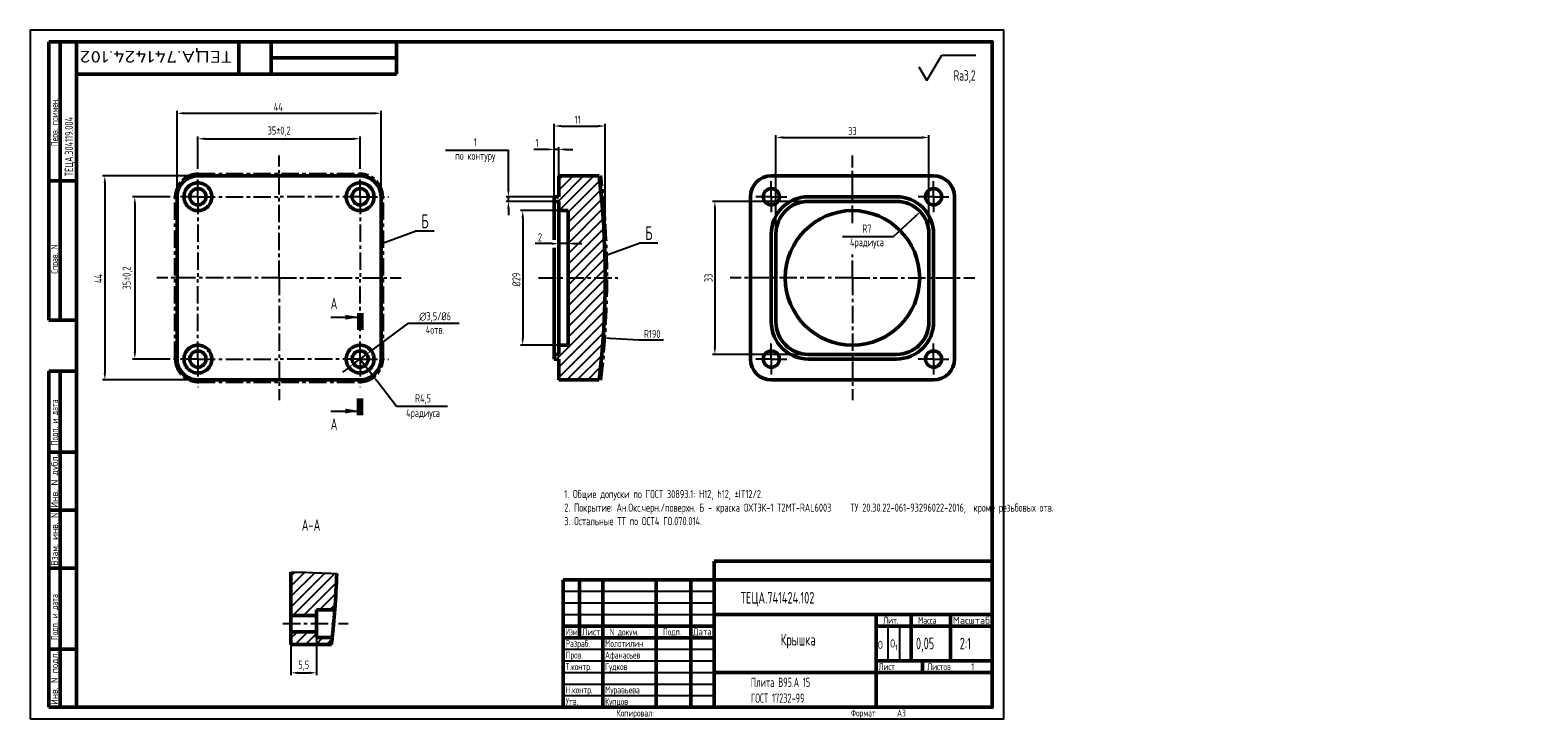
# Model space of a CAD drawing. Header units: millimetres. Extents: x 0 to 650, y 0 to 297.
import ezdxf
from ezdxf.enums import TextEntityAlignment as Align

# ---------------------------------------------------------------- set-up
doc = ezdxf.new("R2010")
doc.units = ezdxf.units.MM
doc.header["$LTSCALE"] = 3
doc.header["$PDMODE"] = 35
doc.linetypes.add('CENTERX2', pattern=[4, 2.5, -0.5, 0.5, -0.5])
for name, color, linetype in [('Оси', 6, 'CENTERX2'), ('Размеры', 5, 'Continuous'), ('Тонкие', 12, 'Continuous')]:
    doc.layers.add(name, color=color, linetype=linetype)
doc.layers.add('Толстые', color=7, linetype='Continuous', lineweight=50)
doc.styles.add('ЕСКД', font='eskd15.shx', dxfattribs={"width": 0.8})
doc.dimstyles.new('ЕСКД', dxfattribs={"dimtxt": 3.5, "dimasz": 3, "dimexe": 1, "dimexo": 0, "dimgap": 1, "dimtad": 1, "dimtoh": 1, "dimlfac": 0.5, "dimtxsty": 'ЕСКД', "dimcen": 0, "dimazin": 2, "dimtfac": 1, "dimtmove": 0, "dimatfit": 3, "dimfxl": 1, "dimtolj": 1, "dimarcsym": 0})
doc.dimstyles.new('ЕСКД$0', dxfattribs={"dimtxt": 3.5, "dimasz": 3, "dimexe": 1, "dimexo": 0, "dimgap": 1, "dimtad": 1, "dimtoh": 1, "dimdec": 1, "dimlfac": 0.5, "dimtxsty": 'ЕСКД', "dimcen": 0, "dimazin": 2, "dimtfac": 1, "dimtdec": 1, "dimtmove": 0, "dimatfit": 3, "dimfxl": 1, "dimtolj": 1, "dimarcsym": 0})
doc.dimstyles.new('ЕСКД$3', dxfattribs={"dimtxt": 3.5, "dimasz": 3, "dimexe": 1, "dimexo": 0, "dimgap": 1, "dimtad": 1, "dimtoh": 1, "dimlfac": 0.5, "dimtxsty": 'ЕСКД', "dimcen": 0, "dimazin": 2, "dimtfac": 1, "dimtmove": 0, "dimatfit": 2, "dimfxl": 1, "dimtolj": 1, "dimarcsym": 0})

# ---------------------------------------------------------------- blocks, each defined once
blk = doc.blocks.new('*D52')
at = {"layer": 'Defpoints', "color": 0, "transparency": 16777216}
for p in [(151.36, 261.15), (63.36, 225.16), (151.36, 225.16)]:
    blk.add_point(p, dxfattribs=at)
at = {"layer": 'Размеры', "color": 0, "lineweight": -2, "transparency": 16777216}
for p, q in [((63.36, 225.16), (63.36, 262.15)), ((66.36, 261.15), (148.36, 261.15)), ((151.36, 225.16), (151.36, 262.15))]:
    blk.add_line(p, q, dxfattribs=at)
at = {"layer": 'Размеры', "color": 0, "transparency": 16777216}
for points in [[(66.36, 261.65), (66.36, 260.65), (63.36, 261.15)], [(148.36, 261.65), (148.36, 260.65), (151.36, 261.15)]]:
    blk.add_solid(points, dxfattribs=at)
at = {"layer": 'Размеры', "color": 0, "transparency": 16777216, "insert": (107.03, 263.9), "char_height": 3.5, "attachment_point": 5, "style": 'ЕСКД'}
blk.add_mtext('\\A1;44', dxfattribs=at)
blk = doc.blocks.new('*D53')
at = {"layer": 'Defpoints', "color": 0, "transparency": 16777216}
for p in [(72.36, 234.16), (32.21, 146.16), (72.36, 146.16)]:
    blk.add_point(p, dxfattribs=at)
at = {"layer": 'Размеры', "color": 0, "lineweight": -2, "transparency": 16777216}
for p, q in [((72.36, 234.16), (31.21, 234.16)), ((32.21, 231.16), (32.21, 149.16)), ((72.36, 146.16), (31.21, 146.16))]:
    blk.add_line(p, q, dxfattribs=at)
at = {"layer": 'Размеры', "color": 0, "transparency": 16777216}
for points in [[(31.71, 231.16), (32.71, 231.16), (32.21, 234.16)], [(31.71, 149.16), (32.71, 149.16), (32.21, 146.16)]]:
    blk.add_solid(points, dxfattribs=at)
at = {"layer": 'Размеры', "color": 0, "transparency": 16777216, "insert": (29.46, 189.86), "char_height": 3.5, "attachment_point": 5, "rotation": 90, "style": 'ЕСКД'}
blk.add_mtext('\\A1;44', dxfattribs=at)
blk = doc.blocks.new('*D54')
at = {"layer": 'Defpoints', "color": 0, "transparency": 16777216}
for p in [(60.2, 225.16), (45.15, 155.16), (60.2, 155.16)]:
    blk.add_point(p, dxfattribs=at)
at = {"layer": 'Размеры', "color": 0, "lineweight": -2, "transparency": 16777216}
for p, q in [((60.2, 225.16), (44.15, 225.16)), ((45.15, 222.16), (45.15, 158.16)), ((60.2, 155.16), (44.15, 155.16))]:
    blk.add_line(p, q, dxfattribs=at)
at = {"layer": 'Размеры', "color": 0, "transparency": 16777216}
for points in [[(44.65, 222.16), (45.65, 222.16), (45.15, 225.16)], [(44.65, 158.16), (45.65, 158.16), (45.15, 155.16)]]:
    blk.add_solid(points, dxfattribs=at)
at = {"layer": 'Размеры', "color": 0, "transparency": 16777216, "insert": (42.02, 190.1), "char_height": 3.5, "attachment_point": 5, "rotation": 90, "style": 'ЕСКД'}
blk.add_mtext('\\A1;35%%P0,2', dxfattribs=at)
blk = doc.blocks.new('*D55')
at = {"layer": 'Defpoints', "color": 0, "transparency": 16777216}
for p in [(248.04, 255.66), (226.04, 225.16), (248.04, 190.16)]:
    blk.add_point(p, dxfattribs=at)
at = {"layer": 'Размеры', "color": 0, "lineweight": -2, "transparency": 16777216}
for p, q in [((226.04, 225.16), (226.04, 256.66)), ((229.04, 255.66), (245.04, 255.66)), ((248.04, 190.16), (248.04, 256.66))]:
    blk.add_line(p, q, dxfattribs=at)
at = {"layer": 'Размеры', "color": 0, "transparency": 16777216}
for points in [[(229.04, 256.16), (229.04, 255.16), (226.04, 255.66)], [(245.04, 256.16), (245.04, 255.16), (248.04, 255.66)]]:
    blk.add_solid(points, dxfattribs=at)
at = {"layer": 'Размеры', "color": 0, "transparency": 16777216, "insert": (236.17, 258.41), "char_height": 3.5, "attachment_point": 5, "style": 'ЕСКД'}
blk.add_mtext('\\A1;11', dxfattribs=at)
blk = doc.blocks.new('*D56')
at = {"layer": 'Defpoints', "color": 0, "transparency": 16777216}
for p in [(145.17, 157.25), (139.55, 153.07)]:
    blk.add_point(p, dxfattribs=at)
at = {"layer": 'Размеры', "color": 0, "lineweight": -2, "transparency": 16777216}
for p, q in [((147.57, 159.04), (163.28, 170.71)), ((163.28, 170.71), (185.08, 170.71)), ((139.55, 153.07), (145.17, 157.25)), ((137.14, 151.28), (134.73, 149.5))]:
    blk.add_line(p, q, dxfattribs=at)
at = {"layer": 'Размеры', "color": 0, "transparency": 16777216}
for points in [[(147.27, 159.44), (147.87, 158.64), (145.17, 157.25)], [(136.84, 151.69), (137.44, 150.88), (139.55, 153.07)]]:
    blk.add_solid(points, dxfattribs=at)
at = {"layer": 'Размеры', "color": 0, "transparency": 16777216, "insert": (174.68, 170.71), "char_height": 3.5, "attachment_point": 5, "style": 'ЕСКД'}
blk.add_mtext('\\A1;∅3,5/%%C6\\P4отв.', dxfattribs=at)
blk = doc.blocks.new('*D57')
at = {"layer": 'Defpoints', "color": 0, "transparency": 16777216}
for p in [(142.36, 155.16), (147.81, 148.01)]:
    blk.add_point(p, dxfattribs=at)
at = {"layer": 'Размеры', "color": 0, "lineweight": -2, "transparency": 16777216}
for p, q in [((142.36, 155.16), (147.81, 148.01)), ((157.97, 134.69), (149.63, 145.62)), ((179.97, 134.69), (157.97, 134.69))]:
    blk.add_line(p, q, dxfattribs=at)
at = {"layer": 'Размеры', "color": 0, "transparency": 16777216}
blk.add_solid([(150.03, 145.92), (149.23, 145.32), (147.81, 148.01)], dxfattribs=at)
at = {"layer": 'Размеры', "color": 0, "transparency": 16777216, "char_height": 3.5, "attachment_point": 5, "style": 'ЕСКД'}
for s, insert in [('\\A1;R4,5', (169.47, 137.81)), ('\\A1;4радиуса', (169.47, 131.44))]:
    blk.add_mtext(s, dxfattribs=dict(at, insert=insert))
blk = doc.blocks.new('*D58')
at = {"layer": 'Defpoints', "color": 0, "transparency": 16777216}
for p in [(226.04, 245.56), (228.04, 234.16), (226.04, 225.16)]:
    blk.add_point(p, dxfattribs=at)
at = {"layer": 'Размеры', "color": 0, "lineweight": -2, "transparency": 16777216}
for p, q in [((223.04, 245.56), (217.24, 245.56)), ((226.04, 225.16), (226.04, 246.56)), ((228.04, 245.56), (226.04, 245.56)), ((228.04, 234.16), (228.04, 246.56)), ((231.04, 245.56), (234.04, 245.56))]:
    blk.add_line(p, q, dxfattribs=at)
at = {"layer": 'Размеры', "color": 0, "transparency": 16777216}
for points in [[(223.04, 246.06), (223.04, 245.06), (226.04, 245.56)], [(231.04, 246.06), (231.04, 245.06), (228.04, 245.56)]]:
    blk.add_solid(points, dxfattribs=at)
at = {"layer": 'Размеры', "color": 0, "transparency": 16777216, "insert": (218.64, 248.31), "char_height": 3.5, "attachment_point": 5, "style": 'ЕСКД'}
blk.add_mtext('\\A1;1', dxfattribs=at)
blk = doc.blocks.new('*D59')
at = {"layer": 'Defpoints', "color": 0, "transparency": 16777216}
for p in [(123.52, 35.08), (112.52, 32.08), (123.52, 19.85)]:
    blk.add_point(p, dxfattribs=at)
at = {"layer": 'Размеры', "color": 0, "lineweight": -2, "transparency": 16777216}
for p, q in [((123.52, 35.08), (123.52, 18.85)), ((112.52, 32.08), (112.52, 18.85)), ((115.52, 19.85), (120.52, 19.85))]:
    blk.add_line(p, q, dxfattribs=at)
at = {"layer": 'Размеры', "color": 0, "transparency": 16777216}
for points in [[(115.52, 20.35), (115.52, 19.35), (112.52, 19.85)], [(120.52, 20.35), (120.52, 19.35), (123.52, 19.85)]]:
    blk.add_solid(points, dxfattribs=at)
at = {"layer": 'Размеры', "color": 0, "transparency": 16777216, "insert": (118.02, 22.97), "char_height": 3.5, "attachment_point": 5, "style": 'ЕСКД'}
blk.add_mtext('\\A1;5,5', dxfattribs=at)
blk = doc.blocks.new('*D60')
at = {"layer": 'Defpoints', "color": 0, "transparency": 16777216}
for p in [(142.36, 250.17), (72.36, 237.32), (142.36, 237.32)]:
    blk.add_point(p, dxfattribs=at)
at = {"layer": 'Размеры', "color": 0, "lineweight": -2, "transparency": 16777216}
for p, q in [((72.36, 237.32), (72.36, 251.17)), ((75.36, 250.17), (139.36, 250.17)), ((142.36, 237.32), (142.36, 251.17))]:
    blk.add_line(p, q, dxfattribs=at)
at = {"layer": 'Размеры', "color": 0, "transparency": 16777216}
for points in [[(75.36, 250.67), (75.36, 249.67), (72.36, 250.17)], [(139.36, 250.67), (139.36, 249.67), (142.36, 250.17)]]:
    blk.add_solid(points, dxfattribs=at)
at = {"layer": 'Размеры', "color": 0, "transparency": 16777216, "insert": (107.41, 253.3), "char_height": 3.5, "attachment_point": 5, "style": 'ЕСКД'}
blk.add_mtext('\\A1;35%%P0,2', dxfattribs=at)
blk = doc.blocks.new('*D61')
at = {"layer": 'Defpoints', "color": 0, "transparency": 16777216}
for p in [(228.04, 219.16), (212.48, 161.16), (228.04, 161.16)]:
    blk.add_point(p, dxfattribs=at)
at = {"layer": 'Размеры', "color": 0, "lineweight": -2, "transparency": 16777216}
for p, q in [((228.04, 219.16), (211.48, 219.16)), ((212.48, 216.16), (212.48, 164.16)), ((228.04, 161.16), (211.48, 161.16))]:
    blk.add_line(p, q, dxfattribs=at)
at = {"layer": 'Размеры', "color": 0, "transparency": 16777216}
for points in [[(211.98, 216.16), (212.98, 216.16), (212.48, 219.16)], [(211.98, 164.16), (212.98, 164.16), (212.48, 161.16)]]:
    blk.add_solid(points, dxfattribs=at)
at = {"layer": 'Размеры', "color": 0, "transparency": 16777216, "insert": (209.73, 189.46), "char_height": 3.5, "attachment_point": 5, "rotation": 90, "style": 'ЕСКД'}
blk.add_mtext('\\A1;%%C29', dxfattribs=at)
blk = doc.blocks.new('*D62')
at = {"layer": 'Defpoints', "color": 0, "transparency": 16777216}
for p in [(228.04, 219.16), (232.04, 219.16), (232.04, 204.94)]:
    blk.add_point(p, dxfattribs=at)
at = {"layer": 'Размеры', "color": 0, "lineweight": -2, "transparency": 16777216}
for p, q in [((228.04, 219.16), (228.04, 203.94)), ((232.04, 219.16), (232.04, 203.94)), ((225.04, 204.94), (217.84, 204.94)), ((232.04, 204.94), (228.04, 204.94)), ((235.04, 204.94), (238.04, 204.94))]:
    blk.add_line(p, q, dxfattribs=at)
at = {"layer": 'Размеры', "color": 0, "transparency": 16777216}
for points in [[(225.04, 205.44), (225.04, 204.44), (228.04, 204.94)], [(235.04, 205.44), (235.04, 204.44), (232.04, 204.94)]]:
    blk.add_solid(points, dxfattribs=at)
at = {"layer": 'Размеры', "color": 0, "transparency": 16777216, "insert": (219.94, 207.69), "char_height": 3.5, "attachment_point": 5, "style": 'ЕСКД'}
blk.add_mtext('\\A1;2', dxfattribs=at)
blk = doc.blocks.new('*D63')
at = {"layer": 'Defpoints', "color": 0, "transparency": 16777216}
for p in [(383.97, 218.71), (373.72, 209.16)]:
    blk.add_point(p, dxfattribs=at)
at = {"layer": 'Размеры', "color": 0, "lineweight": -2, "transparency": 16777216}
for p, q in [((372.46, 207.98), (381.77, 216.66)), ((350.46, 207.98), (372.46, 207.98))]:
    blk.add_line(p, q, dxfattribs=at)
at = {"layer": 'Размеры', "color": 0, "transparency": 16777216}
blk.add_solid([(381.43, 217.03), (382.11, 216.29), (383.97, 218.71)], dxfattribs=at)
at = {"layer": 'Размеры', "color": 0, "transparency": 16777216, "insert": (360.96, 207.98), "char_height": 3.5, "attachment_point": 5, "style": 'ЕСКД'}
blk.add_mtext('\\A1;R7\\P4радиуса', dxfattribs=at)
blk = doc.blocks.new('*D64')
at = {"layer": 'Defpoints', "color": 0, "transparency": 16777216}
for p in [(335.72, 223.16), (295.37, 157.16), (335.72, 157.16)]:
    blk.add_point(p, dxfattribs=at)
at = {"layer": 'Размеры', "color": 0, "lineweight": -2, "transparency": 16777216}
for p, q in [((335.72, 223.16), (294.37, 223.16)), ((295.37, 220.16), (295.37, 160.16)), ((335.72, 157.16), (294.37, 157.16))]:
    blk.add_line(p, q, dxfattribs=at)
at = {"layer": 'Размеры', "color": 0, "transparency": 16777216}
for points in [[(294.87, 220.16), (295.87, 220.16), (295.37, 223.16)], [(294.87, 160.16), (295.87, 160.16), (295.37, 157.16)]]:
    blk.add_solid(points, dxfattribs=at)
at = {"layer": 'Размеры', "color": 0, "transparency": 16777216, "insert": (292.62, 190.16), "char_height": 3.5, "attachment_point": 5, "rotation": 90, "style": 'ЕСКД'}
blk.add_mtext('\\A1;33', dxfattribs=at)
blk = doc.blocks.new('*D65')
at = {"layer": 'Defpoints', "color": 0, "transparency": 16777216}
for p in [(387.72, 250.73), (321.72, 209.16), (387.72, 209.16)]:
    blk.add_point(p, dxfattribs=at)
at = {"layer": 'Размеры', "color": 0, "lineweight": -2, "transparency": 16777216}
for p, q in [((321.72, 209.16), (321.72, 251.73)), ((324.72, 250.73), (384.72, 250.73)), ((387.72, 209.16), (387.72, 251.73))]:
    blk.add_line(p, q, dxfattribs=at)
at = {"layer": 'Размеры', "color": 0, "transparency": 16777216}
for points in [[(324.72, 251.23), (324.72, 250.23), (321.72, 250.73)], [(384.72, 251.23), (384.72, 250.23), (387.72, 250.73)]]:
    blk.add_solid(points, dxfattribs=at)
at = {"layer": 'Размеры', "color": 0, "transparency": 16777216, "insert": (354.72, 253.48), "char_height": 3.5, "attachment_point": 5, "style": 'ЕСКД'}
blk.add_mtext('\\A1;33', dxfattribs=at)

msp = doc.modelspace()

# ---------------------------------------------------------------- hatches: boundary and pattern name
at = {"layer": 'Тонкие'}
h = msp.add_hatch(dxfattribs=at)
h.set_pattern_fill('ANSI31', color=256, style=0)
h.set_pattern_definition([(45, (17.8315, 13.286), (-2.245064, 2.245064), [])])
h.paths.add_polyline_path([(245.487, 234.162), (228.043, 234.162), (228.043, 225.162), (226.043, 225.162), (226.043, 223.162), (228.043, 223.162), (228.043, 219.162), (232.043, 219.162), (232.043, 161.162), (228.043, 161.162), (228.043, 157.162), (226.043, 157.162), (226.043, 155.162), (228.043, 155.162), (228.043, 146.162), (245.487, 146.162, 0.0580901)])
h = msp.add_hatch(dxfattribs=at)
h.set_pattern_fill('ANSI31', color=256, style=0)
h.set_pattern_definition([(45, (-33.13, 5.8505), (-2.245064, 2.245064), [])])
edge = h.paths.add_edge_path()
edge.add_spline(control_points=[(132.279, 62.657), (131.397, 62.689), (128.389, 62.798), (123.398, 62.983), (117.696, 63.299), (114.114, 63.311), (112.518, 63.301)], knot_values=[3.1091607, 3.1091607, 3.1091607, 3.1091607, 5.7569762, 12.1381635, 18.0946399, 22.8837155, 22.8837155, 22.8837155, 22.8837155], degree=3, periodic=0)
edge.add_line((112.518, 63.301), (112.518, 44.576))
edge.add_line((112.518, 44.576), (123.518, 44.576))
edge.add_line((123.518, 44.576), (123.518, 47.076))
edge.add_line((123.518, 47.076), (131.409, 47.076))
edge.add_arc((-243.742, 75.83), 376.252, 355.617049, 357.993645)
h.paths.add_polyline_path([(123.518, 37.576), (112.518, 37.576), (112.518, 32.076), (129.962, 32.076, 0.0019861), (130.299, 35.076), (123.518, 35.076)])

# ---------------------------------------------------------------- linework, layer by layer
at = {"layer": 'Оси'}
for p, q in [((107.356, 190.162), (107.356, 242.92)), ((354.724, 213.813), (354.724, 242.92)), ((72.356, 225.162), (72.356, 237.32)), ((142.356, 225.162), (142.356, 237.32)), ((319.724, 225.162), (319.724, 231.808)), ((389.724, 225.162), (389.724, 231.808)), ((72.356, 225.162), (60.198, 225.162)), ((72.356, 225.162), (72.356, 190.162)), ((72.356, 225.162), (107.356, 225.162)), ((142.356, 225.162), (107.356, 225.162)), ((142.356, 225.162), (142.356, 190.162)), ((142.356, 225.162), (154.514, 225.162)), ((319.724, 225.162), (313.078, 225.162)), ((319.724, 225.162), (319.724, 218.517)), ((319.724, 225.162), (326.369, 225.162)), ((389.724, 225.162), (383.078, 225.162)), ((389.724, 225.162), (389.724, 218.517)), ((389.724, 225.162), (396.369, 225.162)), ((354.724, 190.162), (354.724, 200.25)), ((107.356, 190.162), (54.599, 190.162)), ((72.356, 155.162), (72.356, 190.162)), ((107.356, 190.162), (107.356, 137.405)), ((107.356, 190.162), (160.114, 190.162)), ((142.356, 155.162), (142.356, 190.162)), ((219.359, 190.162), (253.463, 190.162)), ((354.724, 190.162), (301.966, 190.162)), ((354.724, 190.162), (354.724, 137.405)), ((354.724, 190.162), (407.481, 190.162)), ((319.724, 155.162), (319.724, 161.808)), ((389.724, 155.162), (389.724, 161.808)), ((72.356, 155.162), (60.198, 155.162)), ((72.356, 155.162), (72.356, 143.005)), ((72.356, 155.162), (107.356, 155.162)), ((142.356, 155.162), (107.356, 155.162)), ((142.356, 155.162), (142.356, 143.005)), ((142.356, 155.162), (154.514, 155.162)), ((319.724, 155.162), (313.078, 155.162)), ((319.724, 155.162), (319.724, 148.517)), ((319.724, 155.162), (326.369, 155.162)), ((389.724, 155.162), (383.078, 155.162)), ((389.724, 155.162), (389.724, 148.517)), ((389.724, 155.162), (396.369, 155.162)), ((109.06, 41.076), (137.13, 41.076))]:
    msp.add_line(p, q, dxfattribs=at)
at = {"layer": 'Оси', "color": 12}
for p, q in [((72.356, 235.162), (142.356, 235.162)), ((62.356, 155.162), (62.356, 225.162)), ((152.356, 155.162), (152.356, 225.162)), ((72.356, 145.162), (142.356, 145.162))]:
    msp.add_line(p, q, dxfattribs=at)
msp.add_arc((-131.957, 190.162), 381, 353.350837, 6.649163, dxfattribs=at)
for points, knots in [([(72.356, 235.162), (71.567, 235.162), (70.794, 235.071), (69.273, 234.707), (68.529, 234.434), (67.335, 233.829), (66.857, 233.534), (65.951, 232.862), (65.525, 232.487), (64.74, 231.668), (64.378, 231.219), (63.645, 230.128), (63.305, 229.476), (62.776, 228.119), (62.583, 227.405), (62.395, 226.179), (62.356, 225.672), (62.356, 225.162)], [0, 0, 0, 0, 0.1490811, 0.1490811, 0.2981622, 0.2981622, 0.4055302, 0.4055302, 0.5128982, 0.5128982, 0.6234438, 0.6234438, 0.7633419, 0.7633419, 0.9032399, 0.9032399, 1, 1, 1, 1]), ([(152.356, 225.162), (152.356, 225.964), (152.261, 226.75), (151.886, 228.296), (151.603, 229.051), (150.982, 230.253), (150.683, 230.729), (150.001, 231.633), (149.622, 232.056), (148.804, 232.827), (148.364, 233.177), (147.419, 233.805), (146.92, 234.078), (145.142, 234.866), (143.755, 235.162), (142.356, 235.162)], [0, 0, 0, 0, 0.1522142, 0.1522142, 0.3044285, 0.3044285, 0.4122585, 0.4122585, 0.5200885, 0.5200885, 0.6279185, 0.6279185, 0.7357484, 0.7357484, 1, 1, 1, 1]), ([(62.356, 155.162), (62.356, 154.36), (62.451, 153.574), (62.827, 152.029), (63.109, 151.274), (63.731, 150.072), (64.03, 149.595), (64.711, 148.692), (65.091, 148.268), (65.908, 147.498), (66.348, 147.148), (67.293, 146.52), (67.792, 146.247), (69.571, 145.459), (70.958, 145.162), (72.356, 145.162)], [0, 0, 0, 0, 0.1522142, 0.1522142, 0.3044285, 0.3044285, 0.4122585, 0.4122585, 0.5200885, 0.5200885, 0.6279185, 0.6279185, 0.7357484, 0.7357484, 1, 1, 1, 1]), ([(142.356, 145.162), (143.145, 145.162), (143.918, 145.254), (145.44, 145.618), (146.184, 145.891), (147.378, 146.496), (147.855, 146.791), (148.761, 147.463), (149.187, 147.838), (149.972, 148.656), (150.334, 149.106), (151.067, 150.197), (151.407, 150.849), (151.937, 152.206), (152.129, 152.92), (152.318, 154.146), (152.356, 154.653), (152.356, 155.162)], [0, 0, 0, 0, 0.1490811, 0.1490811, 0.2981622, 0.2981622, 0.4055302, 0.4055302, 0.5128982, 0.5128982, 0.6234438, 0.6234438, 0.7633419, 0.7633419, 0.9032399, 0.9032399, 1, 1, 1, 1])]:
    msp.add_open_spline(points, degree=3, knots=knots, dxfattribs=at)
at = {"layer": 'Размеры'}
for p, q in [((179.13, 245.262), (206.33, 245.262)), ((206.33, 228.162), (206.33, 245.262)), ((226.043, 225.162), (205.33, 225.162)), ((226.043, 223.162), (205.33, 223.162)), ((206.33, 223.162), (206.33, 225.162)), ((206.33, 220.162), (206.33, 217.162)), ((262.452, 163.254), (250.155, 164.093)), ((273.252, 163.254), (262.452, 163.254))]:
    msp.add_line(p, q, dxfattribs=at)
for points in [[(205.83, 228.162), (206.83, 228.162), (206.33, 225.162)], [(205.83, 220.162), (206.83, 220.162), (206.33, 223.162)], [(250.189, 164.592), (250.121, 163.594), (247.162, 164.297)]]:
    msp.add_solid(points, dxfattribs=at)
at = {"layer": 'Толстые'}
for p, q in [((8, 292), (20, 292)), ((8, 172), (8, 292)), ((13, 172), (13, 292)), ((90, 278), (90, 292)), ((104, 278), (104, 292)), ((158, 278), (158, 292)), ((104, 285), (158, 285)), ((158, 278), (20, 278)), ((72.356, 234.162), (142.356, 234.162)), ((245.487, 234.162), (228.043, 234.162)), ((228.043, 234.162), (228.043, 225.162)), ((389.724, 234.162), (319.724, 234.162)), ((20, 232), (8, 232)), ((63.356, 155.162), (63.356, 225.162)), ((151.356, 155.162), (151.356, 225.162)), ((226.043, 225.162), (226.043, 223.162)), ((228.043, 225.162), (226.043, 225.162)), ((228.043, 223.162), (226.043, 223.162)), ((226.043, 223.162), (226.043, 209.162)), ((228.043, 223.162), (228.043, 219.162)), ((310.724, 225.162), (310.724, 155.162)), ((373.724, 225.162), (335.724, 225.162)), ((373.724, 223.162), (335.724, 223.162)), ((398.724, 225.162), (398.724, 155.162)), ((228.043, 219.162), (232.043, 219.162)), ((228.043, 219.162), (228.043, 161.162)), ((232.043, 161.162), (232.043, 219.162)), ((226.043, 209.162), (226.043, 206.58)), ((319.724, 209.162), (319.724, 171.162)), ((321.724, 209.162), (321.724, 171.162)), ((387.724, 171.162), (387.724, 209.162)), ((389.724, 171.162), (389.724, 209.162)), ((226.043, 203.129), (226.043, 171.162)), ((20, 172), (8, 172)), ((226.043, 171.162), (226.043, 157.162)), ((226.043, 157.162), (226.043, 155.162)), ((226.043, 157.162), (228.043, 157.162)), ((228.043, 161.162), (228.043, 157.162)), ((232.043, 161.162), (228.043, 161.162)), ((335.724, 157.162), (373.724, 157.162)), ((8, 150), (8, 5)), ((20, 150), (8, 150)), ((13, 150), (13, 5)), ((226.043, 155.162), (228.043, 155.162)), ((228.043, 155.162), (228.043, 146.162)), ((335.724, 155.162), (373.724, 155.162)), ((72.356, 146.162), (142.356, 146.162)), ((228.043, 146.162), (245.487, 146.162)), ((389.724, 146.162), (319.724, 146.162)), ((20, 115), (8, 115)), ((20, 90), (8, 90)), ((295, 68), (415, 68)), ((295, 5), (295, 68)), ((20, 65), (8, 65)), ((112.518, 63.301), (112.518, 44.576)), ((230, 60), (230, 5)), ((415, 60), (230, 60)), ((237, 60), (237, 35)), ((247, 60), (247, 5)), ((270, 60), (270, 5)), ((285, 60), (285, 5)), ((123.518, 47.076), (131.409, 47.076)), ((123.518, 44.576), (123.518, 47.076)), ((112.518, 37.576), (112.518, 44.576)), ((112.518, 44.576), (123.518, 44.576)), ((123.518, 37.576), (123.518, 44.576)), ((230, 40), (295, 40)), ((295, 45), (415, 45)), ((365, 45), (365, 5)), ((365, 40), (415, 40)), ((380, 45), (380, 25)), ((397, 45), (397, 25)), ((112.518, 37.576), (112.518, 32.076)), ((123.518, 37.576), (112.518, 37.576)), ((123.518, 35.076), (123.518, 37.576)), ((130.299, 35.076), (123.518, 35.076)), ((230, 35), (295, 35)), ((20, 30), (8, 30)), ((112.518, 32.076), (129.962, 32.076)), ((295, 20), (415, 20)), ((365, 25), (415, 25)), ((385, 25), (385, 20)), ((20, 5), (8, 5))]:
    msp.add_line(p, q, dxfattribs=at)
msp.add_lwpolyline([(20, 5), (415, 5), (415, 292), (20, 292)], close=True, dxfattribs=at)
for centre, radius in [((72.356, 225.162), 3.5), ((142.356, 225.162), 3.5), ((319.724, 225.162), 3.5), ((389.724, 225.162), 3.5), ((354.724, 190.162), 29), ((72.356, 155.162), 3.5), ((142.356, 155.162), 3.5), ((319.724, 155.162), 3.5), ((389.724, 155.162), 3.5)]:
    msp.add_circle(centre, radius, dxfattribs=at)
for centre, radius, start, end in [((-131.957, 190.162), 380, 353.350837, 6.649163), ((319.724, 225.162), 9, 90, 180), ((389.724, 225.162), 9, 0, 90), ((335.724, 209.162), 16, 90, 180), ((335.724, 209.162), 14, 90, 180), ((373.724, 209.162), 16, 0, 90), ((373.724, 209.162), 14, 0, 90), ((335.724, 171.162), 16, 180, 270), ((335.724, 171.162), 14, 180, 270), ((373.724, 171.162), 14, 270, 0), ((373.724, 171.162), 16, 270, 0), ((319.724, 155.162), 9, 180, 270), ((389.724, 155.162), 9, 270, 0), ((-243.742, 75.83), 376.252, 355.617049, 357.993645), ((-247.487, 76.077), 380.005, 353.350844, 353.80603)]:
    msp.add_arc(centre, radius, start, end, dxfattribs=at)
for points, knots in [([(72.356, 234.162), (71.76, 234.162), (71.175, 234.104), (70.022, 233.874), (69.45, 233.701), (68.359, 233.248), (67.842, 232.971), (66.864, 232.316), (66.401, 231.936), (65.573, 231.106), (65.201, 230.653), (64.544, 229.67), (64.266, 229.148), (63.818, 228.068), (63.646, 227.502), (63.414, 226.342), (63.356, 225.756), (63.356, 225.162)], [0, 0, 0, 0, 0.125, 0.125, 0.25, 0.25, 0.375, 0.375, 0.5, 0.5, 0.625, 0.625, 0.75, 0.75, 0.875, 0.875, 1, 1, 1, 1]), ([(151.356, 225.162), (151.356, 225.756), (151.298, 226.339), (151.071, 227.486), (150.899, 228.056), (150.449, 229.145), (150.173, 229.661), (149.523, 230.638), (149.144, 231.101), (148.316, 231.932), (147.863, 232.305), (146.882, 232.964), (146.357, 233.246), (145.274, 233.697), (144.708, 233.87), (143.542, 234.104), (142.952, 234.162), (142.356, 234.162)], [0, 0, 0, 0, 0.125, 0.125, 0.25, 0.25, 0.375, 0.375, 0.5, 0.5, 0.625, 0.625, 0.75, 0.75, 0.875, 0.875, 1, 1, 1, 1]), ([(78.356, 225.162), (78.356, 224.767), (78.317, 224.378), (78.166, 223.612), (78.051, 223.232), (77.75, 222.506), (77.566, 222.161), (77.132, 221.509), (76.879, 221.2), (76.325, 220.646), (76.023, 220.397), (75.367, 219.957), (75.017, 219.77), (74.294, 219.47), (73.915, 219.355), (73.139, 219.201), (72.749, 219.162), (71.965, 219.162), (71.566, 219.202), (70.795, 219.356), (70.421, 219.47), (69.693, 219.771), (69.342, 219.96), (68.691, 220.396), (68.388, 220.644), (67.829, 221.205), (67.58, 221.509), (67.147, 222.16), (66.96, 222.511), (66.66, 223.237), (66.547, 223.611), (66.395, 224.379), (66.356, 224.775), (66.356, 225.557), (66.395, 225.945), (66.548, 226.717), (66.663, 227.095), (66.961, 227.816), (67.146, 228.163), (67.584, 228.82), (67.832, 229.122), (68.384, 229.676), (68.692, 229.929), (69.344, 230.367), (69.689, 230.551), (70.415, 230.853), (70.797, 230.97), (71.566, 231.123), (71.956, 231.162), (72.749, 231.163), (73.142, 231.124), (73.91, 230.971), (74.29, 230.856), (75.019, 230.554), (75.364, 230.369), (76.016, 229.933), (76.325, 229.68), (76.878, 229.126), (77.126, 228.824), (77.563, 228.17), (77.75, 227.82), (78.198, 226.739), (78.356, 225.953), (78.356, 225.162)], [0, 0, 0, 0, 0.03125, 0.03125, 0.0625, 0.0625, 0.09375, 0.09375, 0.125, 0.125, 0.15625, 0.15625, 0.1875, 0.1875, 0.21875, 0.21875, 0.25, 0.25, 0.28125, 0.28125, 0.3125, 0.3125, 0.34375, 0.34375, 0.375, 0.375, 0.40625, 0.40625, 0.4375, 0.4375, 0.46875, 0.46875, 0.5, 0.5, 0.53125, 0.53125, 0.5625, 0.5625, 0.59375, 0.59375, 0.625, 0.625, 0.65625, 0.65625, 0.6875, 0.6875, 0.71875, 0.71875, 0.75, 0.75, 0.78125, 0.78125, 0.8125, 0.8125, 0.84375, 0.84375, 0.875, 0.875, 0.90625, 0.90625, 0.9375, 0.9375, 1, 1, 1, 1]), ([(148.356, 225.162), (148.356, 224.767), (148.317, 224.378), (148.166, 223.612), (148.051, 223.232), (147.75, 222.506), (147.566, 222.161), (147.132, 221.509), (146.879, 221.2), (146.325, 220.646), (146.023, 220.397), (145.367, 219.957), (145.017, 219.77), (144.294, 219.47), (143.915, 219.355), (143.139, 219.201), (142.749, 219.162), (141.965, 219.162), (141.566, 219.202), (140.795, 219.356), (140.421, 219.47), (139.693, 219.771), (139.342, 219.96), (138.691, 220.396), (138.388, 220.644), (137.829, 221.205), (137.58, 221.509), (137.147, 222.16), (136.96, 222.511), (136.66, 223.237), (136.547, 223.611), (136.395, 224.379), (136.356, 224.775), (136.356, 225.557), (136.395, 225.945), (136.548, 226.717), (136.663, 227.095), (136.961, 227.816), (137.146, 228.163), (137.584, 228.82), (137.832, 229.122), (138.384, 229.676), (138.692, 229.929), (139.344, 230.367), (139.689, 230.551), (140.415, 230.853), (140.797, 230.97), (141.566, 231.123), (141.956, 231.162), (142.749, 231.163), (143.142, 231.124), (143.91, 230.971), (144.29, 230.856), (145.019, 230.554), (145.364, 230.369), (146.016, 229.933), (146.325, 229.68), (146.878, 229.126), (147.126, 228.824), (147.563, 228.17), (147.75, 227.82), (148.198, 226.739), (148.356, 225.953), (148.356, 225.162)], [0, 0, 0, 0, 0.03125, 0.03125, 0.0625, 0.0625, 0.09375, 0.09375, 0.125, 0.125, 0.15625, 0.15625, 0.1875, 0.1875, 0.21875, 0.21875, 0.25, 0.25, 0.28125, 0.28125, 0.3125, 0.3125, 0.34375, 0.34375, 0.375, 0.375, 0.40625, 0.40625, 0.4375, 0.4375, 0.46875, 0.46875, 0.5, 0.5, 0.53125, 0.53125, 0.5625, 0.5625, 0.59375, 0.59375, 0.625, 0.625, 0.65625, 0.65625, 0.6875, 0.6875, 0.71875, 0.71875, 0.75, 0.75, 0.78125, 0.78125, 0.8125, 0.8125, 0.84375, 0.84375, 0.875, 0.875, 0.90625, 0.90625, 0.9375, 0.9375, 1, 1, 1, 1]), ([(78.356, 155.162), (78.356, 154.767), (78.317, 154.378), (78.166, 153.613), (78.051, 153.233), (77.751, 152.507), (77.567, 152.163), (77.134, 151.511), (76.881, 151.202), (76.328, 150.648), (76.027, 150.4), (75.372, 149.96), (75.022, 149.773), (74.299, 149.472), (73.922, 149.357), (73.145, 149.201), (72.755, 149.163), (71.971, 149.162), (71.573, 149.201), (70.801, 149.354), (70.427, 149.468), (69.699, 149.768), (69.348, 149.957), (68.697, 150.391), (68.394, 150.639), (67.834, 151.199), (67.586, 151.502), (67.152, 152.151), (66.964, 152.501), (66.663, 153.227), (66.55, 153.6), (66.396, 154.367), (66.357, 154.764), (66.356, 155.545), (66.393, 155.934), (66.545, 156.706), (66.659, 157.085), (66.956, 157.807), (67.141, 158.155), (67.578, 158.813), (67.826, 159.116), (68.378, 159.671), (68.686, 159.925), (69.339, 160.363), (69.683, 160.548), (70.409, 160.851), (70.792, 160.968), (71.56, 161.122), (71.95, 161.162), (72.743, 161.163), (73.136, 161.124), (73.904, 160.973), (74.285, 160.858), (75.014, 160.556), (75.36, 160.371), (76.012, 159.936), (76.321, 159.683), (76.876, 159.128), (77.124, 158.826), (77.562, 158.172), (77.749, 157.822), (78.198, 156.74), (78.356, 155.953), (78.356, 155.162)], [0, 0, 0, 0, 0.03125, 0.03125, 0.0625, 0.0625, 0.09375, 0.09375, 0.125, 0.125, 0.15625, 0.15625, 0.1875, 0.1875, 0.21875, 0.21875, 0.25, 0.25, 0.28125, 0.28125, 0.3125, 0.3125, 0.34375, 0.34375, 0.375, 0.375, 0.40625, 0.40625, 0.4375, 0.4375, 0.46875, 0.46875, 0.5, 0.5, 0.53125, 0.53125, 0.5625, 0.5625, 0.59375, 0.59375, 0.625, 0.625, 0.65625, 0.65625, 0.6875, 0.6875, 0.71875, 0.71875, 0.75, 0.75, 0.78125, 0.78125, 0.8125, 0.8125, 0.84375, 0.84375, 0.875, 0.875, 0.90625, 0.90625, 0.9375, 0.9375, 1, 1, 1, 1]), ([(148.356, 155.162), (148.356, 154.767), (148.317, 154.378), (148.166, 153.613), (148.051, 153.233), (147.751, 152.507), (147.567, 152.163), (147.134, 151.511), (146.881, 151.202), (146.328, 150.648), (146.027, 150.4), (145.372, 149.96), (145.022, 149.773), (144.299, 149.472), (143.922, 149.357), (143.145, 149.201), (142.755, 149.163), (141.971, 149.162), (141.573, 149.201), (140.801, 149.354), (140.427, 149.468), (139.699, 149.768), (139.348, 149.957), (138.697, 150.391), (138.394, 150.639), (137.834, 151.199), (137.586, 151.502), (137.152, 152.151), (136.964, 152.501), (136.663, 153.227), (136.55, 153.6), (136.396, 154.367), (136.357, 154.764), (136.356, 155.545), (136.393, 155.934), (136.545, 156.706), (136.659, 157.085), (136.956, 157.807), (137.141, 158.155), (137.578, 158.813), (137.826, 159.116), (138.378, 159.671), (138.686, 159.925), (139.339, 160.363), (139.683, 160.548), (140.409, 160.851), (140.792, 160.968), (141.56, 161.122), (141.95, 161.162), (142.743, 161.163), (143.136, 161.124), (143.904, 160.973), (144.285, 160.858), (145.014, 160.556), (145.36, 160.371), (146.012, 159.936), (146.321, 159.683), (146.876, 159.128), (147.124, 158.826), (147.562, 158.172), (147.749, 157.822), (148.198, 156.74), (148.356, 155.953), (148.356, 155.162)], [0, 0, 0, 0, 0.03125, 0.03125, 0.0625, 0.0625, 0.09375, 0.09375, 0.125, 0.125, 0.15625, 0.15625, 0.1875, 0.1875, 0.21875, 0.21875, 0.25, 0.25, 0.28125, 0.28125, 0.3125, 0.3125, 0.34375, 0.34375, 0.375, 0.375, 0.40625, 0.40625, 0.4375, 0.4375, 0.46875, 0.46875, 0.5, 0.5, 0.53125, 0.53125, 0.5625, 0.5625, 0.59375, 0.59375, 0.625, 0.625, 0.65625, 0.65625, 0.6875, 0.6875, 0.71875, 0.71875, 0.75, 0.75, 0.78125, 0.78125, 0.8125, 0.8125, 0.84375, 0.84375, 0.875, 0.875, 0.90625, 0.90625, 0.9375, 0.9375, 1, 1, 1, 1]), ([(63.356, 155.162), (63.356, 154.569), (63.414, 153.986), (63.642, 152.838), (63.814, 152.268), (64.264, 151.18), (64.539, 150.664), (65.189, 149.687), (65.568, 149.224), (66.397, 148.393), (66.849, 148.02), (67.831, 147.36), (68.355, 147.079), (69.439, 146.628), (70.005, 146.455), (71.171, 146.221), (71.76, 146.162), (72.356, 146.162)], [0, 0, 0, 0, 0.125, 0.125, 0.25, 0.25, 0.375, 0.375, 0.5, 0.5, 0.625, 0.625, 0.75, 0.75, 0.875, 0.875, 1, 1, 1, 1]), ([(142.356, 146.162), (142.952, 146.162), (143.538, 146.221), (144.69, 146.45), (145.263, 146.624), (146.353, 147.077), (146.87, 147.354), (147.849, 148.008), (148.311, 148.389), (149.14, 149.219), (149.512, 149.672), (150.168, 150.655), (150.447, 151.177), (150.894, 152.257), (151.067, 152.823), (151.298, 153.983), (151.356, 154.569), (151.356, 155.162)], [0, 0, 0, 0, 0.125, 0.125, 0.25, 0.25, 0.375, 0.375, 0.5, 0.5, 0.625, 0.625, 0.75, 0.75, 0.875, 0.875, 1, 1, 1, 1]), ([(131.409, 47.076), (131.409, 47.076), (131.408, 47.06), (131.404, 47.003), (131.394, 46.881), (131.379, 46.687), (131.359, 46.422), (131.333, 46.09), (131.301, 45.696), (131.265, 45.243), (131.223, 44.737), (131.177, 44.186), (131.127, 43.595), (131.073, 42.972), (131.017, 42.339), (130.96, 41.705), (130.901, 41.061), (130.84, 40.403), (130.776, 39.738), (130.714, 39.091), (130.652, 38.469), (130.593, 37.879), (130.537, 37.331), (130.486, 36.83), (130.439, 36.383), (130.398, 35.997), (130.364, 35.675), (130.337, 35.422), (130.317, 35.242), (130.306, 35.134), (130.301, 35.088), (130.299, 35.076)], [0, 0, 0, 0, 0.000051, 0.004018, 0.0141972, 0.0303954, 0.0525399, 0.0803356, 0.1132573, 0.1511205, 0.1934494, 0.2394484, 0.288873, 0.341083, 0.3951012, 0.447079, 0.4996333, 0.555903, 0.6116415, 0.6658016, 0.7178447, 0.7673029, 0.8132397, 0.8551059, 0.8926146, 0.925045, 0.9518906, 0.9731224, 0.9883283, 0.9970643, 1, 1, 1, 1])]:
    msp.add_open_spline(points, degree=3, knots=knots, dxfattribs=at)
at = {"layer": 'Тонкие'}
for p, q in [((386.877, 275.242), (393.227, 286.242)), ((393.227, 286.242), (407.877, 286.242)), ((383.413, 281.242), (386.877, 275.242)), ((152.356, 205.252), (166.109, 210.313)), ((174.28, 210.313), (166.109, 210.313)), ((248.912, 200.137), (262.665, 205.198)), ((270.836, 205.198), (262.665, 205.198)), ((129.656, 173.205), (142.356, 173.205)), ((129.656, 132.737), (142.356, 132.737)), ((230, 55), (295, 55)), ((230, 50), (295, 50)), ((230, 45), (295, 45)), ((370, 40), (370, 25)), ((375, 40), (375, 25)), ((230, 30), (295, 30)), ((230, 25), (295, 25)), ((230, 20), (295, 20)), ((230, 15), (295, 15)), ((230, 10), (295, 10))]:
    msp.add_line(p, q, dxfattribs=at)
at = {"layer": 'Тонкие', "lineweight": 100}
for p, q in [((142.356, 175), (142.356, 167.738)), ((142.356, 130.942), (142.356, 138.203))]:
    msp.add_line(p, q, dxfattribs=at)
at = {"layer": 'Тонкие'}
msp.add_lwpolyline([(0, 0), (420, 0), (420, 297), (0, 297)], close=True, dxfattribs=at)
msp.add_open_spline([(112.518, 63.301), (114.114, 63.311), (117.696, 63.299), (123.398, 62.983), (128.389, 62.798), (131.397, 62.689), (132.279, 62.657)], degree=3, knots=[3.1091607, 3.1091607, 3.1091607, 3.1091607, 7.8982362, 13.8547126, 20.2358999, 22.8837155, 22.8837155, 22.8837155, 22.8837155], dxfattribs=at)
for points in [[(142.356, 173.205), (136.006, 174.221), (136.006, 172.189)], [(142.356, 132.737), (136.006, 131.721), (136.006, 133.753)]]:
    msp.add_solid(points, dxfattribs=at)

# ---------------------------------------------------------------- texts
at = {"layer": 'Оси', "insert": (650.391, 265.834), "char_height": 3.5, "attachment_point": 7, "style": 'ЕСКД'}
msp.add_mtext('\\A1;', dxfattribs=at)
at = {"layer": 'Размеры', "char_height": 3.5, "style": 'ЕСКД'}
for s, insert, attachment_point in [('\\A1;', (614.16, 287.67), 9), ('\\A1;', (608.294, 285.694), 9), ('\\A1;', (609.547, 283.189), 9), ('\\A1;', (610.872, 284.733), 9), ('\\A1;1\\Pпо контуру', (191.992, 245.262), 5), ('\\A1;', (553.596, 241.585), 9), ('\\A1;', (559.462, 243.561), 9), ('\\A1;', (106.258, 234.445), 9), ('\\A1;', (112.124, 236.42), 9), ('\\A1;', (554.849, 239.081), 9), ('\\A1;', (556.174, 240.624), 9), ('\\A1;', (107.511, 231.94), 9), ('\\A1;', (108.836, 233.484), 9), ('\\A1;', (599.954, 183.331), 9), ('\\A1;R190', (268.352, 166.004), 5), ('\\A1;', (545.256, 139.222), 9), ('\\A1;', (97.918, 132.082), 9)]:
    msp.add_mtext(s, dxfattribs=dict(at, insert=insert, attachment_point=attachment_point))
at = {"layer": 'Тонкие', "style": 'ЕСКД'}
for s, height, rotation, width, p, p2 in [('ТЕЦА.741424.102', 5, 180, 1.054023, (87, 288), (21.5, 288)), ('Инв. N дубл.', 3, 90, 0.79703, (12, 91), (12, 114)), ('Взам. инв. N', 3, 90, 0.781553, (12, 66), (12, 89)), ('Инв. N подл.', 3, 90, 0.777778, (12, 6), (12, 29))]:
    msp.add_text(s, height=height, rotation=rotation, dxfattribs=dict(at, width=width)).set_placement(p, p2, align=Align.FIT)
at = {"layer": 'Тонкие', "style": 'ЕСКД', "width": 0.8}
msp.add_text('Ra3,2', height=4.5, dxfattribs=at).set_placement((407.819, 275.242), align=Align.RIGHT)
for s, height, p in [('Перв. примен.', 3, (12, 247)), ('ТЕЦА.304119.004', 3.5, (18.459, 234)), ('Справ. N', 3, (12, 192)), ('Подп. и дата', 3, (12, 118)), ('Подп. и дата', 3, (12, 34))]:
    msp.add_text(s, height=height, rotation=90, dxfattribs=at).set_placement(p)
for s, height, p in [('Б', 6, (170.354, 211.582)), ('Б', 6, (266.91, 206.467)), ('Крышка', 5, (331.301, 31.621))]:
    msp.add_text(s, height=height, dxfattribs=at).set_placement(p, align=Align.CENTER)
for s, height, p in [('ТЕЦА.741424.102', 5, (306.474, 49.715)), ('Лит.', 3, (368, 41)), ('Масса', 3, (383, 41)), ('Разраб.', 3, (231, 31)), ('Молотилин', 3, (248, 31)), ('N докум.', 3, (250, 36)), ('Подп.', 3, (273, 36)), ('О', 3.5, (365.764, 30.17)), ('0,05', 5, (382.13, 30)), ('2:1', 5, (401, 30)), ('Пров.', 3, (231, 26)), ('Афанасьев', 3, (248, 26)), ('Т.контр.', 3, (231, 21)), ('Гудков', 3, (248, 21)), ('Лист', 3, (366, 21)), ('Листов', 3, (387, 21)), ('1', 3, (406, 21)), ('Н.контр.', 3, (231, 11)), ('Муравьева', 3, (248, 11)), ('Плита В95.А 15', 4, (310.874, 13.757)), ('Утв.', 3, (231, 6)), ('Купцов', 3, (248, 6)), ('ГОСТ 17232-99', 4, (310.9, 6.916)), ('Копировал:', 3, (253, 1)), ('Формат', 3, (354, 1)), ('А3', 3, (374, 1))]:
    msp.add_text(s, height=height, dxfattribs=at).set_placement(p)
at = {"layer": 'Тонкие', "style": 'ЕСКД'}
for s, width, p, p2 in [('Масштаб', 0.727273, (398, 41), (414, 41)), ('Изм', 0.603448, (231, 36), (236, 36)), ('Лист', 0.666667, (238, 36), (246, 36)), ('Дата', 0.622222, (286, 36), (294, 36))]:
    msp.add_text(s, height=3, dxfattribs=dict(at, width=width)).set_placement(p, p2, align=Align.FIT)
at = {"layer": 'Тонкие', "char_height": 5, "attachment_point": 1, "style": 'ЕСКД'}
for s, insert in [('А', (129.635, 181.658, 223.405)), ('А', (129.635, 129.626, 223.405)), ('А-А', (117.182, 86.09, 223.405))]:
    msp.add_mtext(s, dxfattribs=dict(at, insert=insert))
at = {"layer": 'Тонкие', "char_height": 3.5, "style": 'ЕСКД'}
for s, insert, width, attachment_point in [('1. Общие допуски по ГОСТ 30893.1: H12, h12, %%PIT12/2. \\P2. Покрытие: Ан.Окс.черн./поверхн. Б - краска ОХТЭК-1 Т2МТ-RAL6003     ТУ 20.30.22-061-93296022-2016,  кроме резьбовых отв.\\P3. Остальные ТТ по ОСТ4 ГО.070.014.', (230.424, 98.679), 175.64772, 1), ('\\A1;O{\\H0.7x;\\S^ 1;}', (372.554, 31.924), 6.63, 5)]:
    msp.add_mtext(s, dxfattribs=dict(at, insert=insert, width=width, attachment_point=attachment_point))

# ---------------------------------------------------------------- dimensions: what is measured, and where the dimension line sits
at = {"layer": 'Размеры'}
for base, p1, p2, picture, middle in [((151.356, 261.152), (63.356, 225.162), (151.356, 225.162), '*D52', (107.026, 261.152)), ((248.043, 255.661), (226.043, 225.162), (248.043, 190.162), '*D55', (236.165, 255.661)), ((232.043, 204.942), (228.043, 219.162), (232.043, 219.162), '*D62', (219.943, 204.942))]:
    dim = msp.add_linear_dim(base=base, p1=p1, p2=p2, dimstyle='ЕСКД$0', dxfattribs=at)
    dim.commit()
    dim.dimension.update_dxf_attribs({"geometry": picture, "text_midpoint": middle, "dimtype": 160})
dim = msp.add_linear_dim(base=(142.356, 250.17), p1=(72.356, 237.32), p2=(142.356, 237.32), text='<>%%P0,2', dimstyle='ЕСКД$0', dxfattribs=at)
dim.commit()
dim.dimension.update_dxf_attribs({"geometry": '*D60', "text_midpoint": (107.411, 250.17), "dimtype": 160})
for base, p1, p2, picture, middle in [((387.724, 250.727), (321.724, 209.162), (387.724, 209.162), '*D65', (354.724, 253.477)), ((226.043, 245.558), (228.043, 234.162), (226.043, 225.162), '*D58', (218.643, 248.308)), ((123.518, 19.848), (112.518, 32.076), (123.518, 35.076), '*D59', (118.018, 22.973))]:
    dim = msp.add_linear_dim(base=base, p1=p1, p2=p2, dimstyle='ЕСКД$0', dxfattribs=at)
    dim.commit()
    dim.dimension.update_dxf_attribs({"geometry": picture, "text_midpoint": middle})
dim = msp.add_linear_dim(base=(32.214, 146.162), p1=(72.356, 234.162), p2=(72.356, 146.162), angle=90, dimstyle='ЕСКД$0', dxfattribs=at)
dim.commit()
dim.dimension.update_dxf_attribs({"geometry": '*D53', "text_midpoint": (32.214, 189.858), "dimtype": 160})
for base, p1, p2, text, picture, middle in [((45.146, 155.162), (60.198, 225.162), (60.198, 155.162), '<>%%P0,2', '*D54', (45.146, 190.098)), ((212.476, 161.162), (228.043, 219.162), (228.043, 161.162), '%%C<>', '*D61', (212.476, 189.463))]:
    dim = msp.add_linear_dim(base=base, p1=p1, p2=p2, angle=90, text=text, dimstyle='ЕСКД$0', dxfattribs=at)
    dim.commit()
    dim.dimension.update_dxf_attribs({"geometry": picture, "text_midpoint": middle, "dimtype": 160})
dim = msp.add_linear_dim(base=(295.37, 157.162), p1=(335.724, 223.162), p2=(335.724, 157.162), angle=90, dimstyle='ЕСКД$0', dxfattribs=at)
dim.commit()
dim.dimension.update_dxf_attribs({"geometry": '*D64', "text_midpoint": (292.62, 190.162)})
dim = msp.add_radius_dim(center=(373.724, 209.162), mpoint=(383.967, 218.706), text='<>\\X4радиуса', dimstyle='ЕСКД', dxfattribs=at)
dim.commit()
dim.dimension.update_dxf_attribs({"geometry": '*D63', "text_midpoint": (360.956, 207.981), "dimtype": 164})
dim = msp.add_diameter_dim_2p(p1=(139.547, 153.074), p2=(145.165, 157.25), text='<>/%%C6\\X4отв.', dimstyle='ЕСКД$3', dxfattribs=at)
dim.commit()
dim.dimension.update_dxf_attribs({"geometry": '*D56', "text_midpoint": (174.679, 170.714), "dimtype": 163})
dim = msp.add_radius_dim(center=(142.356, 155.162), mpoint=(147.813, 148.005), text='<>\\X4радиуса', dimstyle='ЕСКД', dxfattribs=at)
dim.commit()
dim.dimension.update_dxf_attribs({"geometry": '*D57', "text_midpoint": (169.469, 134.685)})

doc.saveas('drawing.dxf')
